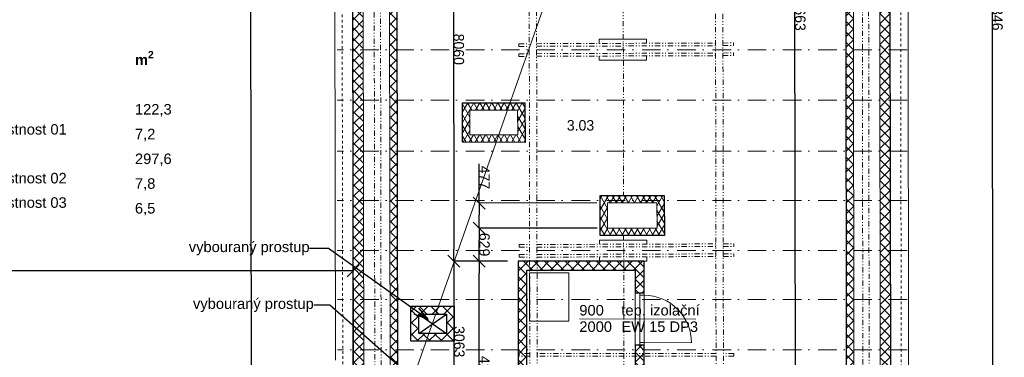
# Model space of a CAD drawing. Extents: x 25031 to 63966, y -28982 to 9473.
# Tile 7 of 12: x 43725 to 62464, y -16338 to -9917. Entities that reach past the tile are written whole.
import ezdxf

# ---------------------------------------------------------------- set-up
doc = ezdxf.new("R2010")
doc.units = 0
doc.header["$MEASUREMENT"] = 0
for name, pattern in [('phl_thick', [0]), ('Čerchovaná', [670.277762, 352.777767, -176.388884, 0, -141.111112]), ('Čerchovaná se dvěma tečkami S', [250, 100, -40, 15, -40, 15, -40]), ('čárkovaná S', [100, 50, -50])]:
    doc.linetypes.add(name, pattern=pattern)
for name, color, linetype, lineweight in [('2D VÝPLNĚ_Číslo_pera__4', 91, 'Continuous', 13), ('2D ČÁRY_Číslo_pera__1', 7, 'Continuous', 15), ('2D ČÁRY_Číslo_pera__2', 1, 'Continuous', 25), ('blok I_pohled4_terén_Číslo_pera__4', 91, 'Continuous', 13), ('hřeben_Číslo_pera__1', 7, 'Continuous', 15), ('komín_Číslo_pera__1', 7, 'Continuous', 15), ('komín_Číslo_pera__2', 1, 'Continuous', 25), ('krokve_Číslo_pera__1', 7, 'Continuous', 15), ('POZNÁMKY.POPISKA_Číslo_pera__4', 91, 'Continuous', 13), ('POZNÁMKY.TEXT_Číslo_pera__4', 91, 'Continuous', 13), ('vodorovné konstrukce_Číslo_pera__1', 7, 'Continuous', 15), ('VZT_50 POPIS - OBECNE', 7, 'Continuous', 13), ('zdi_Číslo_pera__1', 7, 'Continuous', 15), ('zdi_Číslo_pera__2', 1, 'Continuous', 25), ('zdi_Číslo_pera__7', 7, 'Continuous', 20)]:
    doc.layers.add(name, color=color, linetype=linetype, lineweight=lineweight)
doc.layers.add('2D ČÁRY_Číslo_pera__241', color=9, linetype='Continuous', lineweight=13, true_color=0x808080)
doc.layers.add('blok I_pohled4_terén_Číslo_pera__241', color=9, linetype='Continuous', lineweight=13, true_color=0x808080)
doc.layers.add('KÓTY.ZÁKLADNÍ', color=7, linetype='Continuous')
doc.styles.add('GENERATED_STYLE_1', font='arial.ttf')
doc.styles.add('GENERATED_STYLE_2', font='txt')
doc.styles.add('GENERATED_STYLE_3', font='txt')
doc.styles.get("Standard").update_dxf_attribs({"font": 'txt', "bigfont": 'BIGFONT.SHX'})
doc.dimstyles.new('GENERATED_STYLE__1', dxfattribs={"dimtxt": 200, "dimasz": 228, "dimexe": 0.18, "dimexo": 200, "dimgap": 0.09, "dimtad": 1, "dimtih": 1, "dimtoh": 1, "dimdec": 0, "dimzin": 0, "dimdsep": 46, "dimtxsty": 'GENERATED_STYLE_2', "dimblk": 'ARROWHEAD_6', "dimblk1": 'ARROWHEAD_6', "dimblk2": 'ARROWHEAD_6', "dimcen": 0.09, "dimclrd": 256, "dimclre": 256, "dimclrt": 256, "dimazin": 0, "dimtfac": 1, "dimtdec": 4, "dimtmove": 0, "dimatfit": 3, "dimfxl": 0, "dimtolj": 1, "dimtzin": 0, "dimarcsym": 0})
doc.dimstyles.new('GENERATED_STYLE__2', dxfattribs={"dimtxt": 200, "dimasz": 228, "dimexe": 0.18, "dimexo": 200, "dimgap": 0.09, "dimtad": 1, "dimdec": 0, "dimzin": 0, "dimdsep": 46, "dimtxsty": 'GENERATED_STYLE_2', "dimblk": 'ARROWHEAD_6', "dimblk1": 'ARROWHEAD_6', "dimblk2": 'ARROWHEAD_6', "dimcen": 0.09, "dimclrd": 256, "dimclre": 256, "dimclrt": 256, "dimazin": 0, "dimtfac": 1, "dimtdec": 4, "dimtmove": 0, "dimatfit": 3, "dimfxl": 0, "dimtolj": 1, "dimtzin": 0, "dimarcsym": 0})
doc.dimstyles.new('GENERATED_STYLE__3', dxfattribs={"dimtxt": 0.18, "dimasz": 273.6, "dimexe": 0.18, "dimexo": 0.0625, "dimgap": 0.09, "dimtad": 0, "dimtih": 1, "dimtoh": 1, "dimdec": 4, "dimzin": 0, "dimdsep": 46, "dimtxsty": 'Standard', "dimcen": 0.09, "dimadec": 0, "dimazin": 0, "dimtfac": 1, "dimtdec": 4, "dimtmove": 0, "dimatfit": 3, "dimldrblk": 'ARROWHEAD_3', "dimfxl": 0, "dimtolj": 1, "dimtzin": 0, "dimarcsym": 0})
pattern_1 = [(45, (0, 0), (-98.99495, 98.99495), []), (135, (0, 0), (98.99495, 98.99495), [])]
pattern_2 = [(60, (0, 0), (-86.60254, 50), []), (120, (0, 0), (86.60254, 50), [])]

# ---------------------------------------------------------------- blocks, each defined once
blk = doc.blocks.new('ARROWHEAD_6')
at = {"linetype": 'Continuous'}
for p, q in [((0, 0), (-1, 0)), ((-0.5, -0.5), (0.5, 0.5))]:
    blk.add_line(p, q, dxfattribs=at)
blk = doc.blocks.new('*D1002')
at = {"layer": 'Defpoints', "color": 0, "linetype": 'Continuous', "transparency": 16777216}
for p in [(50073, -14695), (27085, -16739), (50074, -16735)]:
    blk.add_point(p, dxfattribs=at)
at = {"layer": 'KÓTY.ZÁKLADNÍ', "linetype": 'Continuous', "lineweight": -2, "transparency": 16777216}
for p, q in [((27085, -16539), (27085, -14698)), ((27313, -14698), (38132, -14697)), ((49845, -14695), (39027, -14697)), ((50074, -16535), (50073, -14695))]:
    blk.add_line(p, q, dxfattribs=at)
at = {"layer": 'KÓTY.ZÁKLADNÍ', "linetype": 'Continuous', "lineweight": -2, "transparency": 16777216, "xscale": 228, "yscale": 228, "zscale": 228}
for p, rotation in [((27085, -14698), 180.0078259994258), ((50073, -14695), 0.007825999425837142)]:
    blk.add_blockref('ARROWHEAD_6', p, dxfattribs=dict(at, rotation=rotation))
at = {"layer": 'KÓTY.ZÁKLADNÍ', "linetype": 'Continuous', "transparency": 16777216, "insert": (38579, -14697), "char_height": 200, "attachment_point": 5, "style": 'GENERATED_STYLE_2'}
blk.add_mtext('\\A1;22988', dxfattribs=at)
blk = doc.blocks.new('*D1003')
at = {"layer": 'Defpoints', "color": 0, "linetype": 'Continuous', "transparency": 16777216}
for p in [(48094, 7378), (50033, 7381), (50074, -16735)]:
    blk.add_point(p, dxfattribs=at)
at = {"layer": 'KÓTY.ZÁKLADNÍ', "linetype": 'Continuous', "lineweight": -2, "transparency": 16777216}
for p, q in [((49833, 7381), (48093, 7378)), ((48134, -16511), (48094, 7150)), ((49874, -16736), (48134, -16739))]:
    blk.add_line(p, q, dxfattribs=at)
at = {"layer": 'KÓTY.ZÁKLADNÍ', "linetype": 'Continuous', "lineweight": -2, "transparency": 16777216, "xscale": 228, "yscale": 228, "zscale": 228}
for p, rotation in [((48094, 7378), 90.0956590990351), ((48134, -16739), 270.0956590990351)]:
    blk.add_blockref('ARROWHEAD_6', p, dxfattribs=dict(at, rotation=rotation))
at = {"layer": 'KÓTY.ZÁKLADNÍ', "linetype": 'Continuous', "transparency": 16777216, "insert": (48214, -4680), "char_height": 200, "attachment_point": 5, "rotation": 270.0957, "style": 'GENERATED_STYLE_2'}
blk.add_mtext('\\A1;24117', dxfattribs=at)
blk = doc.blocks.new('*D1005')
at = {"layer": 'Defpoints', "color": 0, "linetype": 'Continuous', "transparency": 16777216}
for p in [(60268, 7418), (60316, -26928), (62256, -26925)]:
    blk.add_point(p, dxfattribs=at)
at = {"layer": 'KÓTY.ZÁKLADNÍ', "linetype": 'Continuous', "lineweight": -2, "transparency": 16777216}
for p, q in [((60468, 7418), (62208, 7421)), ((62208, 7193), (62255, -26697)), ((60516, -26927), (62256, -26925))]:
    blk.add_line(p, q, dxfattribs=at)
at = {"layer": 'KÓTY.ZÁKLADNÍ', "linetype": 'Continuous', "lineweight": -2, "transparency": 16777216, "xscale": 228, "yscale": 228, "zscale": 228}
for p, rotation in [((62208, 7421), 90.07983669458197), ((62256, -26925), 270.079836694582)]:
    blk.add_blockref('ARROWHEAD_6', p, dxfattribs=dict(at, rotation=rotation))
at = {"layer": 'KÓTY.ZÁKLADNÍ', "linetype": 'Continuous', "transparency": 16777216, "insert": (62332, -9752), "char_height": 200, "attachment_point": 5, "rotation": 270.0798, "style": 'GENERATED_STYLE_2'}
blk.add_mtext('\\A1;34346', dxfattribs=at)
blk = doc.blocks.new('*D1029')
at = {"layer": 'Defpoints', "color": 0, "linetype": 'Continuous', "transparency": 16777216}
for p in [(52127, -6451), (51986, -14511), (53210, -14509)]:
    blk.add_point(p, dxfattribs=at)
at = {"layer": 'KÓTY.ZÁKLADNÍ', "linetype": 'Continuous', "lineweight": -2, "transparency": 16777216}
for p, q in [((51927, -6451), (51973, -6451)), ((51973, -6679), (51986, -14283)), ((53010, -14509), (51986, -14511))]:
    blk.add_line(p, q, dxfattribs=at)
at = {"layer": 'KÓTY.ZÁKLADNÍ', "linetype": 'Continuous', "lineweight": -2, "transparency": 16777216, "xscale": 228, "yscale": 228, "zscale": 228}
for p, rotation in [((51973, -6451), 90.09565909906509), ((51986, -14511), 270.0956590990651)]:
    blk.add_blockref('ARROWHEAD_6', p, dxfattribs=dict(at, rotation=rotation))
at = {"layer": 'KÓTY.ZÁKLADNÍ', "linetype": 'Continuous', "transparency": 16777216, "insert": (52080, -10481), "char_height": 200, "attachment_point": 5, "rotation": 270.0957, "style": 'GENERATED_STYLE_2'}
blk.add_mtext('\\A1;8060', dxfattribs=at)
blk = doc.blocks.new('*D1030')
at = {"layer": 'Defpoints', "color": 0, "linetype": 'Continuous', "transparency": 16777216}
for p in [(53210, -14509), (50915, -17575), (51991, -17574)]:
    blk.add_point(p, dxfattribs=at)
at = {"layer": 'KÓTY.ZÁKLADNÍ', "linetype": 'Continuous', "lineweight": -2, "transparency": 16777216}
for p, q in [((53010, -14509), (51986, -14511)), ((51987, -14739), (51991, -17346)), ((51115, -17575), (51992, -17574))]:
    blk.add_line(p, q, dxfattribs=at)
at = {"layer": 'KÓTY.ZÁKLADNÍ', "linetype": 'Continuous', "lineweight": -2, "transparency": 16777216, "xscale": 228, "yscale": 228, "zscale": 228}
for p, rotation in [((51986, -14511), 90.09565909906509), ((51991, -17574), 270.0956590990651)]:
    blk.add_blockref('ARROWHEAD_6', p, dxfattribs=dict(at, rotation=rotation))
at = {"layer": 'KÓTY.ZÁKLADNÍ', "linetype": 'Continuous', "transparency": 16777216, "insert": (52089, -16042), "char_height": 200, "attachment_point": 5, "rotation": 270.0957, "style": 'GENERATED_STYLE_2'}
blk.add_mtext('\\A1;3063', dxfattribs=at)
blk = doc.blocks.new('*D1042')
at = {"layer": 'Defpoints', "color": 0, "linetype": 'Continuous', "transparency": 16777216}
for p in [(58456, 6574), (59429, 6575), (59475, -26088)]:
    blk.add_point(p, dxfattribs=at)
at = {"layer": 'KÓTY.ZÁKLADNÍ', "linetype": 'Continuous', "lineweight": -2, "transparency": 16777216}
for p, q in [((59229, 6575), (58456, 6574)), ((58502, -25861), (58457, 6346)), ((59275, -26088), (58502, -26089))]:
    blk.add_line(p, q, dxfattribs=at)
at = {"layer": 'KÓTY.ZÁKLADNÍ', "linetype": 'Continuous', "lineweight": -2, "transparency": 16777216, "xscale": 228, "yscale": 228, "zscale": 228}
for p, rotation in [((58456, 6574), 90.079836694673), ((58502, -26089), 270.079836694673)]:
    blk.add_blockref('ARROWHEAD_6', p, dxfattribs=dict(at, rotation=rotation))
at = {"layer": 'KÓTY.ZÁKLADNÍ', "linetype": 'Continuous', "transparency": 16777216, "insert": (58579, -9757), "char_height": 200, "attachment_point": 5, "rotation": 270.0798, "style": 'GENERATED_STYLE_2'}
blk.add_mtext('\\A1;32663', dxfattribs=at)
blk = doc.blocks.new('*D1049')
at = {"layer": 'Defpoints', "color": 0, "linetype": 'Continuous', "transparency": 16777216}
for p in [(52469, -14509), (53210, -14509), (53212, -18709)]:
    blk.add_point(p, dxfattribs=at)
at = {"layer": 'KÓTY.ZÁKLADNÍ', "linetype": 'Continuous', "lineweight": -2, "transparency": 16777216}
for p, q in [((53010, -14509), (52469, -14509)), ((52471, -18481), (52469, -14737)), ((53012, -18709), (52471, -18709))]:
    blk.add_line(p, q, dxfattribs=at)
at = {"layer": 'KÓTY.ZÁKLADNÍ', "linetype": 'Continuous', "lineweight": -2, "transparency": 16777216, "xscale": 228, "yscale": 228, "zscale": 228}
for p, rotation in [((52469, -14509), 90.0253519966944), ((52471, -18709), 270.0253519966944)]:
    blk.add_blockref('ARROWHEAD_6', p, dxfattribs=dict(at, rotation=rotation))
at = {"layer": 'KÓTY.ZÁKLADNÍ', "linetype": 'Continuous', "transparency": 16777216, "insert": (52570, -16609), "char_height": 200, "attachment_point": 5, "rotation": 270.0254, "style": 'GENERATED_STYLE_2'}
blk.add_mtext('\\A1;4200', dxfattribs=at)
blk = doc.blocks.new('*D1050')
at = {"layer": 'Defpoints', "color": 0, "linetype": 'Continuous', "transparency": 16777216}
for p in [(52469, -13881), (54914, -13880), (53210, -14509)]:
    blk.add_point(p, dxfattribs=at)
at = {"layer": 'KÓTY.ZÁKLADNÍ', "linetype": 'Continuous', "lineweight": -2, "transparency": 16777216}
for p, q in [((54714, -13880), (52469, -13881)), ((52469, -14281), (52469, -14109)), ((53010, -14509), (52469, -14509))]:
    blk.add_line(p, q, dxfattribs=at)
at = {"layer": 'KÓTY.ZÁKLADNÍ', "linetype": 'Continuous', "lineweight": -2, "transparency": 16777216, "xscale": 228, "yscale": 228, "zscale": 228}
for p, rotation in [((52469, -13881), 90.0253519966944), ((52469, -14509), 270.0253519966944)]:
    blk.add_blockref('ARROWHEAD_6', p, dxfattribs=dict(at, rotation=rotation))
at = {"layer": 'KÓTY.ZÁKLADNÍ', "linetype": 'Continuous', "transparency": 16777216, "insert": (52569, -14195), "char_height": 200, "attachment_point": 5, "rotation": 270.0254, "style": 'GENERATED_STYLE_2'}
blk.add_mtext('\\A1;629', dxfattribs=at)
blk = doc.blocks.new('*D1051')
at = {"layer": 'Defpoints', "color": 0, "linetype": 'Continuous', "transparency": 16777216}
for p in [(52469, -13404), (54911, -13403), (54914, -13880)]:
    blk.add_point(p, dxfattribs=at)
at = {"layer": 'KÓTY.ZÁKLADNÍ', "linetype": 'Continuous', "lineweight": -2, "transparency": 16777216}
for p, q in [((52469, -13404), (52468, -12661)), ((54711, -13403), (52469, -13404)), ((52469, -13653), (52469, -13632)), ((54714, -13880), (52469, -13881))]:
    blk.add_line(p, q, dxfattribs=at)
at = {"layer": 'KÓTY.ZÁKLADNÍ', "linetype": 'Continuous', "lineweight": -2, "transparency": 16777216, "xscale": 228, "yscale": 228, "zscale": 228}
for p, rotation in [((52469, -13404), 90.0253519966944), ((52469, -13881), 270.0253519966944)]:
    blk.add_blockref('ARROWHEAD_6', p, dxfattribs=dict(at, rotation=rotation))
at = {"layer": 'KÓTY.ZÁKLADNÍ', "linetype": 'Continuous', "transparency": 16777216, "insert": (52569, -12918), "char_height": 200, "attachment_point": 5, "rotation": 270.0254, "style": 'GENERATED_STYLE_2'}
blk.add_mtext('\\A1;477', dxfattribs=at)
blk = doc.blocks.new('ARROWHEAD_3')
at = {"linetype": 'Continuous'}
blk.add_line((0, 0), (-1, 0), dxfattribs=at)
at = {"linetype": 'Continuous', "flags": 128}
blk.add_lwpolyline([(-1, 0.2679), (0, 0), (-1, -0.2679)], dxfattribs=at)

msp = doc.modelspace()

# ---------------------------------------------------------------- hatches: boundary and pattern name
at = {"layer": '2D VÝPLNĚ_Číslo_pera__4', "linetype": 'Continuous'}
h = msp.add_hatch(dxfattribs=at)
h.set_pattern_fill('TEPELNA_IZOLACE_EPS', color=256, style=0, pattern_type=2)
h.set_pattern_definition(pattern_1)
h.paths.add_polyline_path([(50073.7, -16735.5), (27085.4, -16738.6), (27121.6, -26927.5), (60315.8, -26927.5), (60267.9, 7418.2), (50033.4, 7381.4)], flags=0)
h.paths.add_polyline_path([(27320.9, -26727.5), (27286.1, -16938.6), (50274, -16935.4), (50233.7, 7182.2), (60068.2, 7217.5), (60115.5, -26727.5)], flags=0)
h = msp.add_hatch(dxfattribs=at)
h.set_pattern_fill('TEPELNA_IZOLACE_EPS', color=256, style=0, pattern_type=2)
h.set_pattern_definition(pattern_1)
h.paths.add_polyline_path([(43739.2, -26087.5), (43739.2, -26227.5), (59614.8, -26227.5), (59568.9, 6715.7), (50734.6, 6683.9), (50745, 413.9), (55395, 430.6), (55395.8, -79.4), (55595.9, -79), (55594.7, 631.4), (50884.7, 614.4), (50874.8, 6544.5), (59429.1, 6575.2), (59474.6, -26087.5)], flags=0)
h = msp.add_hatch(dxfattribs=at)
h.set_pattern_fill('TEPELNA_IZOLACE_EPS', color=256, style=0, pattern_type=2)
h.set_pattern_definition(pattern_1)
h.paths.add_polyline_path([(43603.2, -17436.4), (43782.5, -17436.4), (43782.5, -17576.3), (50915.1, -17575.4), (50890.4, -2785.6), (55600.4, -2768.6), (55597.4, -939), (55397.4, -939.4), (55400, -2569.4), (50750.1, -2586.1), (50774.8, -17435.4)], flags=0)
h = msp.add_hatch(dxfattribs=at)
h.set_pattern_fill('TEPELNA_IZOLACE_MINERÁL', color=256, style=0, pattern_type=2)
h.set_pattern_definition(pattern_2)
h.paths.add_polyline_path([(53337.4, -11500.2), (52149.7, -11499.4), (52154.5, -12249.4), (53342.2, -12250.2)], flags=0)
h.paths.add_polyline_path([(52293.6, -12109.5), (52290.6, -11639.5), (53200.6, -11640.1), (53203.6, -12110.1)], flags=0)
h = msp.add_hatch(dxfattribs=at)
h.set_pattern_fill('TEPELNA_IZOLACE_MINERÁL', color=256, style=0, pattern_type=2)
h.set_pattern_definition(pattern_2)
h.paths.add_polyline_path([(55989.9, -13263.3), (54769.8, -13262.5), (54774.7, -14019.4), (55994.7, -14020.2)], flags=0)
h.paths.add_polyline_path([(54913.8, -13879.5), (54910.7, -13402.6), (55850.8, -13403.2), (55853.8, -13880.1)], flags=0)
h = msp.add_hatch(dxfattribs=at)
h.set_pattern_fill('TEPELNA_IZOLACE_EPS', color=256, style=0, pattern_type=2)
h.set_pattern_definition(pattern_1)
h.paths.add_polyline_path([(55610.2, -14509), (53210.2, -14509), (53211.1, -16622.6), (53379.5, -16622.6), (53376.3, -14679), (55440.3, -14679), (55440.5, -15109.1), (55610.5, -15109)], flags=0)
h = msp.add_hatch(dxfattribs=at)
h.set_pattern_fill('TEPELNA_IZOLACE_EPS', color=256, style=0, pattern_type=2)
h.set_pattern_definition(pattern_1)
h.paths.add_polyline_path([(53381, -17502.4), (53211.5, -17502.4), (53212, -18709), (55612, -18709), (55610.9, -16109.1), (55440.9, -16109.1), (55442, -18539), (53382.7, -18539)], flags=0)
at = {"layer": 'VZT_50 POPIS - OBECNE', "linetype": 'phl_thick'}
h = msp.add_hatch(dxfattribs=at)
h.set_pattern_fill('ANSI37', color=256, scale=50)
h.set_pattern_definition([(45, (0, -200000), (-112.2532, 112.2532), []), (135, (0, -200000), (-112.2532, -112.2532), [])])
h.paths.add_polyline_path([(51319.5, -15518.3), (51844.5, -15518.3), (51844.5, -15883.3), (51319.5, -15883.3)], flags=16)
h.paths.add_polyline_path([(51169.5, -15368.3), (51994.5, -15368.3), (51994.5, -16033.3), (51169.5, -16033.3)])

# ---------------------------------------------------------------- linework, layer by layer
at = {"layer": '2D ČÁRY_Číslo_pera__1', "linetype": 'Continuous'}
for p, q in [((55610.2, -14509), (55611.8, -18159)), ((55440.3, -14679), (55441.7, -17989)), ((55610.5, -15109), (55440.5, -15109.1)), ((55525.1, -16109.2), (55525.2, -15109.1)), ((55440.9, -16109.1), (55610.9, -16109.1))]:
    msp.add_line(p, q, dxfattribs=at)
at = {"layer": '2D ČÁRY_Číslo_pera__1', "linetype": 'Continuous', "flags": 128}
msp.add_lwpolyline([(55525.1, -16059.2), (55610.1, -16059.2), (56510.1, -16059.8, 0.4142136), (55610.7, -15159.2), (55524.6, -15159.3)], format="xyb", dxfattribs=at)
at = {"layer": '2D ČÁRY_Číslo_pera__2', "linetype": 'Continuous', "flags": 128}
for points in [[(55610.2, -14509), (53210.2, -14509), (53211.1, -16622.6)], [(53376.3, -14679), (55440.3, -14679), (55440.5, -15109.1), (55610.5, -15109), (55610.2, -14509)], [(53379.5, -16622.6), (53376.3, -14679)], [(51319.5, -15883.3), (51844.5, -15518.3)], [(51319.5, -15518.3), (51844.5, -15883.3)], [(53211.5, -17502.4), (53212, -18709), (55612, -18709), (55610.9, -16109.1), (55440.9, -16109.1), (55442, -18539), (53382.7, -18539), (53381, -17502.2)]]:
    msp.add_lwpolyline(points, dxfattribs=at)
for points in [[(51169.5, -15368.3), (51994.5, -15368.3), (51994.5, -16033.3), (51169.5, -16033.3)], [(51319.5, -15518.3), (51844.5, -15518.3), (51844.5, -15883.3), (51319.5, -15883.3)]]:
    msp.add_lwpolyline(points, close=True, dxfattribs=at)
at = {"layer": '2D ČÁRY_Číslo_pera__241', "linetype": 'Continuous', "flags": 128}
msp.add_lwpolyline([(53426.2, -15649), (54176.2, -15649), (54176.2, -14729), (53426.2, -14729)], close=True, dxfattribs=at)
at = {"layer": 'blok I_pohled4_terén_Číslo_pera__241', "linetype": 'Continuous'}
msp.add_line((50915.1, -17575.4), (54135.9, -8439.2), dxfattribs=at)
at = {"layer": 'blok I_pohled4_terén_Číslo_pera__4', "linetype": 'Continuous'}
msp.add_line((56592.4, -15609.9), (54375.7, -15608.5), dxfattribs=at)
at = {"layer": 'hřeben_Číslo_pera__1', "linetype": 'Čerchovaná se dvěma tečkami S'}
for p, q in [((55203.4, -4692.8), (55217.7, -13262.8)), ((55219, -14019.7), (55231.5, -21506.8))]:
    msp.add_line(p, q, dxfattribs=at)
at = {"layer": 'komín_Číslo_pera__1', "linetype": 'Continuous'}
for p, q in [((52290.6, -11639.5), (53200.6, -11640.1)), ((52293.6, -12109.5), (52290.6, -11639.5)), ((53200.6, -11640.1), (53203.6, -12110.1)), ((53203.6, -12110.1), (52293.6, -12109.5)), ((54913.8, -13879.5), (54910.7, -13402.6)), ((54910.7, -13402.6), (55850.8, -13403.2)), ((55850.8, -13403.2), (55853.8, -13880.1)), ((55853.8, -13880.1), (54913.8, -13879.5))]:
    msp.add_line(p, q, dxfattribs=at)
at = {"layer": 'komín_Číslo_pera__2', "linetype": 'Continuous'}
for p, q in [((52149.7, -11499.4), (53337.4, -11500.2)), ((52154.5, -12249.4), (52149.7, -11499.4)), ((53337.4, -11500.2), (53342.2, -12250.2)), ((53342.2, -12250.2), (52154.5, -12249.4)), ((54769.8, -13262.5), (55989.9, -13263.3)), ((54774.7, -14019.4), (54769.8, -13262.5)), ((55989.9, -13263.3), (55994.7, -14020.2)), ((55994.7, -14020.2), (54774.7, -14019.4))]:
    msp.add_line(p, q, dxfattribs=at)
at = {"layer": 'krokve_Číslo_pera__1', "linetype": 'Čerchovaná'}
for p, q in [((60614.1, -10487.5), (49768, -10487.5)), ((60614.1, -11447.5), (49768, -11447.5)), ((60614.1, -12417.5), (49768, -12417.5)), ((60614.1, -13357.5), (49768, -13357.5)), ((60614.1, -14307.5), (49769.6, -14307.5)), ((60614.1, -15237.5), (49771.2, -15237.5)), ((60614.1, -16197.5), (49772.8, -16197.5))]:
    msp.add_line(p, q, dxfattribs=at)
at = {"layer": 'vodorovné konstrukce_Číslo_pera__1', "linetype": 'Čerchovaná se dvěma tečkami S'}
for p, q in [((50444.1, 6972.9), (50484.1, -16979.1)), ((59905, -26348.4), (59858.5, 7006.7)), ((50564.3, 6853.3), (50604.3, -17094)), ((59784.8, -26226), (59738.7, 6886.3)), ((53397.8, 4756.9), (53434.4, -17157.5)), ((53537.8, 4757.4), (53574.4, -17157.5)), ((56978.6, -17157.5), (56948, 4769.5)), ((57118.6, -17157.5), (57088, 4770)), ((53223.1, -10374.6), (53423.1, -10373.9)), ((53223.2, -10424.6), (53223.1, -10374.6)), ((53223.2, -10424.6), (53423.1, -10423.9)), ((53563.1, -10373.4), (56969.1, -10361.3)), ((53563.1, -10423.4), (56969.2, -10411.3)), ((57109.1, -10360.8), (57309.1, -10360.1)), ((57109.1, -10410.8), (57309.1, -10410.1)), ((57309.1, -10410.1), (57309.1, -10360.1)), ((53223.7, -10564.6), (53423.6, -10563.9)), ((53223.9, -10614.6), (53223.7, -10564.6)), ((53223.9, -10614.6), (53423.9, -10613.9)), ((53563.4, -10563.4), (56969.4, -10551.3)), ((53563.5, -10613.4), (56969.4, -10601.3)), ((57109.1, -10550.8), (57309.1, -10550.1)), ((57109.1, -10600.8), (57309.1, -10600.1)), ((57309.1, -10600.1), (57309.1, -10550.1)), ((53229.4, -14194.6), (53429.4, -14193.9)), ((53229.6, -14244.6), (53229.4, -14194.6)), ((53569.4, -14193.4), (56974.4, -14181.3)), ((53569.5, -14243.4), (56974.5, -14231.3)), ((57114.4, -14180.8), (57314.4, -14180.1)), ((57114.4, -14230.8), (57314.4, -14230.1)), ((57314.4, -14230.1), (57314.4, -14180.1)), ((53229.6, -14244.6), (53429.4, -14243.9)), ((53230.1, -14384.6), (53429.9, -14383.9)), ((53230.3, -14434.6), (53230.1, -14384.6)), ((53569.8, -14383.4), (56974.7, -14371.3)), ((53569.8, -14433.4), (56974.8, -14421.3)), ((57114.4, -14370.8), (57314.4, -14370.1)), ((57114.4, -14420.8), (57314.4, -14420.1)), ((57314.4, -14420.1), (57314.4, -14370.1)), ((53230.3, -14434.6), (53430.3, -14433.9)), ((53232.9, -16267.5), (53233, -16317.5)), ((53432.9, -16267.5), (53232.9, -16267.5)), ((56976.8, -16267.5), (53572.9, -16267.5)), ((57316.8, -16267.5), (57116.8, -16267.5)), ((57316.8, -16267.5), (57316.9, -16317.5)), ((53433, -16317.5), (53233, -16317.5)), ((56976.9, -16317.5), (53573, -16317.5)), ((57316.9, -16317.5), (57116.9, -16317.5))]:
    msp.add_line(p, q, dxfattribs=at)
at = {"layer": 'zdi_Číslo_pera__1', "linetype": 'Continuous'}
for p, q in [((49692.8, 7720.2), (49733.1, -16395.5)), ((60656.3, -27267.5), (60607.4, 7759.4)), ((50233.7, 7182.2), (50274, -16935.4)), ((60115.5, -26727.5), (60068.2, 7217.5)), ((59614.6, -26052.5), (59568.9, 6715.7)), ((50750.1, -2586.1), (50774.5, -17256.9))]:
    msp.add_line(p, q, dxfattribs=at)
at = {"layer": 'zdi_Číslo_pera__1', "linetype": 'čárkovaná S'}
for p, q in [((49833.1, 7580.7), (49873.3, -16535.5)), ((60516.1, -27127.5), (60467.6, 7618.9))]:
    msp.add_line(p, q, dxfattribs=at)
at = {"layer": 'zdi_Číslo_pera__2', "linetype": 'Continuous'}
for p, q in [((50033.4, 7381.4), (50073.7, -16735.5)), ((60315.8, -26927.5), (60267.9, 7418.2)), ((59474.6, -26087.5), (59429.1, 6575.2)), ((50890.4, -2785.6), (50915.1, -17575.4))]:
    msp.add_line(p, q, dxfattribs=at)
at = {"layer": 'zdi_Číslo_pera__7', "linetype": 'Continuous', "flags": 128}
for points in [[(54753.9, -10369.1), (54753.9, -10287.6), (55653.9, -10287.5), (55653.9, -10365.9)], [(55654, -10605.9), (55654, -10689), (54754, -10689.1), (54754, -10609.1)], [(54760.3, -14189.1), (54760.3, -14107.6), (55660.3, -14107.5), (55660.3, -14185.9)], [(55660.3, -14425.9), (55660.4, -14509), (54760.4, -14509.1), (54760.3, -14429.1)]]:
    msp.add_lwpolyline(points, dxfattribs=at)

# ---------------------------------------------------------------- texts
at = {"layer": 'POZNÁMKY.POPISKA_Číslo_pera__4', "linetype": 'Continuous', "char_height": 200, "width": 2247.319, "attachment_point": 6, "style": 'GENERATED_STYLE_1'}
for insert in [(49242, -14267.2), (49321.6, -15347.5)]:
    msp.add_mtext('{vybouraný prostup}', dxfattribs=dict(at, insert=insert))
at = {"layer": 'POZNÁMKY.TEXT_Číslo_pera__4', "linetype": 'Continuous', "char_height": 200}
for s, insert, attachment_point, line_spacing_factor, style in [('\\A1;{\\fArial|b1|i0|c238|p38;místnost\\P\\fArial|b0|i0|c238|p38;\\Ppůda\\Ptechnická místnost 01\\Ppůda\\Ptechnická místnost 02\\Ptechnická místnost 03}', (41918.4, -10510.9), 1, 1.391607, 'GENERATED_STYLE_3'), ('\\A1;{\\fArial|b1|i0|c238|p38;m\\A1{\\H0.7x;\\S2^  ;}\\P\\fArial|b0|i0|c238|p38;\\P122,3\\P7,2\\P297,6\\P7,8\\P6,5}', (45918.4, -10511.7), 1, 1.411048, 'GENERATED_STYLE_3'), ('{900^Itep. izolační\\P2000^IEW 15 DP3}', (54375.7, -15858.5), 7, 0.937873, 'GENERATED_STYLE_1')]:
    msp.add_mtext(s, dxfattribs=dict(at, insert=insert, attachment_point=attachment_point, line_spacing_factor=line_spacing_factor, style=style))
at = {"layer": 'POZNÁMKY.TEXT_Číslo_pera__4', "linetype": 'Continuous', "insert": (54137.9, -11825.8), "char_height": 200, "attachment_point": 1, "style": 'GENERATED_STYLE_3'}
msp.add_mtext('{3.03}', dxfattribs=at)

# ---------------------------------------------------------------- dimensions: what is measured, and where the dimension line sits
at = {"layer": 'KÓTY.ZÁKLADNÍ', "linetype": 'Continuous'}
for base, p1, p2, angle, dimstyle, picture, middle in [((62255.6, -26924.8), (60267.9, 7418.2), (60315.8, -26927.5), 270.07984, 'GENERATED_STYLE__2', '*D1005', (62331.7, -9751.8)), ((48093.7, 7378.2), (50073.7, -16735.5), (50033.4, 7381.4), 90.09566, 'GENERATED_STYLE__2', '*D1003', (48213.9, -4680.1)), ((58456.3, 6573.8), (59474.6, -26087.5), (59429.1, 6575.2), 90.07984, 'GENERATED_STYLE__2', '*D1042', (58579.2, -9757.4)), ((51986.2, -14511.1), (52126.5, -6451.1), (53210.2, -14509), 270.09566, 'GENERATED_STYLE__2', '*D1029', (52079.6, -10481.1)), ((52468.8, -13403.7), (54913.8, -13879.5), (54910.7, -13402.6), 90.02535, 'GENERATED_STYLE__2', '*D1051', (52568.7, -12918.4)), ((52469, -13880.6), (53210.2, -14509), (54913.8, -13879.5), 90.02535, 'GENERATED_STYLE__2', '*D1050', (52569.3, -14194.9)), ((51991.3, -17573.6), (53210.2, -14509), (50915.1, -17575.4), 270.09566, 'GENERATED_STYLE__2', '*D1030', (52088.9, -16042.1)), ((52469.3, -14509.3), (53212, -18709), (53210.2, -14509), 90.02535, 'GENERATED_STYLE__2', '*D1049', (52570.3, -16609.3)), ((50073.4, -14695.2), (27085.4, -16738.6), (50073.7, -16735.5), 0.00783, 'GENERATED_STYLE__1', '*D1002', (38579.3, -14696.7))]:
    dim = msp.add_linear_dim(base=base, p1=p1, p2=p2, angle=angle, dimstyle=dimstyle, dxfattribs=at)
    dim.commit()
    dim.dimension.update_dxf_attribs({"geometry": picture, "text_midpoint": middle})

# ---------------------------------------------------------------- leaders
at = {"layer": 'POZNÁMKY.POPISKA_Číslo_pera__4', "linetype": 'Continuous', "annotation_type": 0, "has_hookline": 1, "hookline_direction": 1, "text_width": 1283.1}
for points in [[(51498.2, -15619.2), (49600.9, -14267.2), (49242.1, -14267.2)], [(52047.2, -17478.7), (49630.5, -15347.5), (49321.7, -15347.5)]]:
    msp.add_leader(points, dimstyle='GENERATED_STYLE__3', dxfattribs=at)

doc.saveas('drawing.dxf')
